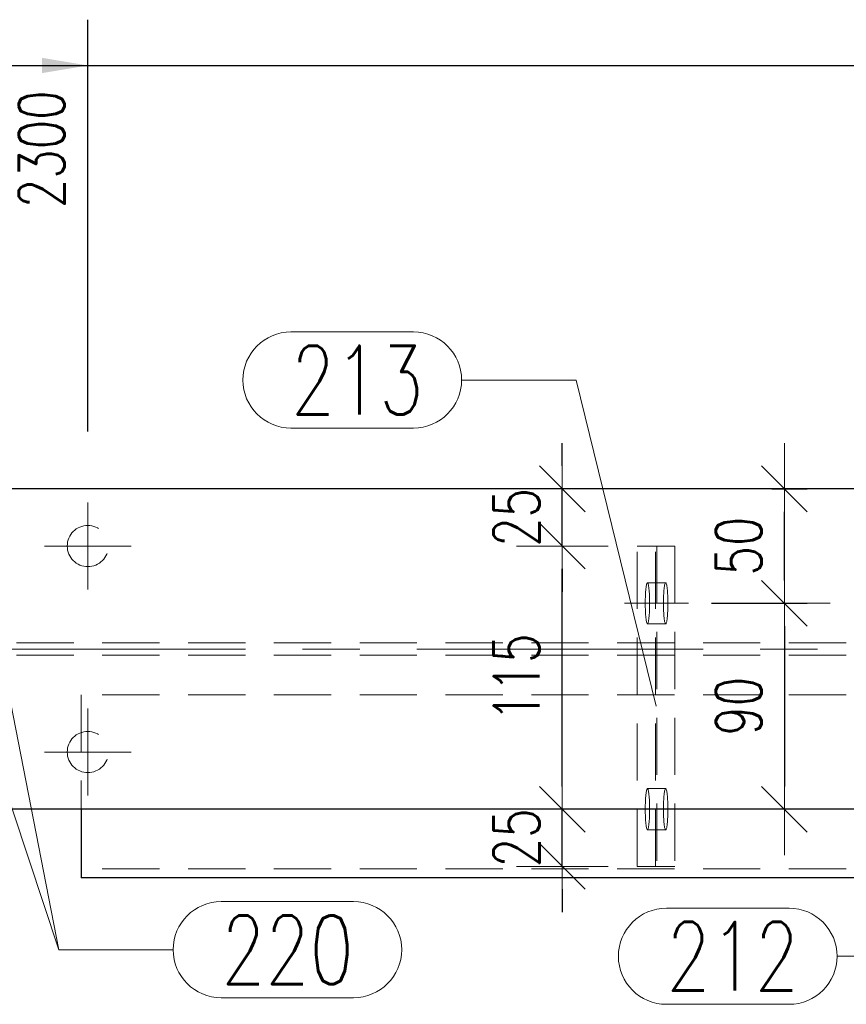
# Model space of a CAD drawing. Header units: millimetres. Extents: x -139 to 714, y 11567 to 12237.
# Tile 26 of 45: x 18 to 54, y 11980 to 12023. Entities that reach past the tile are written whole.
import ezdxf

# ---------------------------------------------------------------- set-up
doc = ezdxf.new("R2010")
doc.units = ezdxf.units.MM
doc.header["$LTSCALE"] = 10
doc.linetypes.add('HIDDEN', pattern=[0.375, 0.25, -0.125])
doc.linetypes.add('MITTE', pattern=[2, 1.25, -0.25, 0.25, -0.25])
doc.layers.get('Defpoints').update_dxf_attribs({"color": 1})
for name, color, linetype, lineweight in [('PS_Bolt', 4, 'Continuous', 13), ('PS_DIM', 4, 'Continuous', 13), ('PS_Hidden', 2, 'HIDDEN', 9), ('PS_Mid', 5, 'MITTE', 15), ('PS_Pos', 1, 'Continuous', 15), ('PS_Shape', 161, 'Continuous', 30), ('PS_SOLID', 7, 'Continuous', 30)]:
    doc.layers.add(name, color=color, linetype=linetype, lineweight=lineweight)
doc.styles.add('simplex', font='simplex.shx', dxfattribs={"width": 0.75})
doc.dimstyles.new('1_10_GŁ_DS1-LS10', dxfattribs={"dimtxt": 2, "dimasz": 2, "dimexe": 2, "dimexo": 5, "dimgap": 1, "dimtad": 1, "dimjust": 4, "dimdec": 0, "dimlfac": 10, "dimtxsty": 'simplex', "dimblk1": 'NONE', "dimsah": 1, "dimcen": 2, "dimclrd": 256, "dimclre": 256, "dimclrt": 3, "dimadec": 1, "dimazin": 0, "dimtfac": 1, "dimtdec": 0, "dimtmove": 2, "dimatfit": 3, "dimfxl": 1, "dimarcsym": 0})
doc.dimstyles.new('1_10_PRZ', dxfattribs={"dimtxt": 2, "dimasz": 1, "dimexe": 2, "dimexo": 5, "dimgap": 1, "dimtad": 1, "dimdec": 0, "dimlfac": 10, "dimtxsty": 'simplex', "dimblk": 'dimznak', "dimcen": 2, "dimse1": 1, "dimse2": 1, "dimclrt": 3, "dimadec": 1, "dimazin": 0, "dimtfac": 1, "dimtdec": 0, "dimtix": 1, "dimtmove": 2, "dimatfit": 3, "dimldrblk": 'dim-grot', "dimfxl": 1, "dimarcsym": 0})
doc.dimstyles.new('1_10_SC', dxfattribs={"dimtxt": 2, "dimasz": 1, "dimexe": 1, "dimexo": 1, "dimgap": 1, "dimtad": 1, "dimdec": 0, "dimlfac": 10, "dimtxsty": 'simplex', "dimblk": 'dimznak', "dimcen": 2, "dimclrd": 256, "dimclre": 256, "dimclrt": 3, "dimadec": 1, "dimazin": 0, "dimtfac": 1, "dimtdec": 0, "dimtix": 1, "dimtmove": 2, "dimatfit": 3, "dimldrblk": 'dim-grot', "dimfxl": 1, "dimarcsym": 0})

# ---------------------------------------------------------------- blocks, each defined once
blk = doc.blocks.new('*D72')
at = {"layer": 'Defpoints', "color": 0, "transparency": 16777216}
for p in [(20.561, 12021.134), (20.561, 12000.134), (-55.079, 11988.634)]:
    blk.add_point(p, dxfattribs=at)
at = {"layer": 'PS_DIM', "lineweight": -2, "transparency": 16777216}
for p, q in [((-55.079, 11993.634), (-55.079, 12023.134)), ((20.561, 12005.134), (20.561, 12023.134)), ((-55.079, 12021.134), (18.561, 12021.134))]:
    blk.add_line(p, q, dxfattribs=at)
at = {"layer": 'PS_DIM', "transparency": 16777216}
blk.add_solid([(18.561, 12021.467), (18.561, 12020.8), (20.561, 12021.134)], dxfattribs=at)
at = {"layer": 'PS_DIM', "color": 3, "transparency": 16777216, "insert": (18.541, 12017.471), "char_height": 2, "attachment_point": 5, "rotation": 90, "style": 'simplex'}
blk.add_mtext('2300', dxfattribs=at)
blk = doc.blocks.new('_None')
blk = doc.blocks.new('*D73')
at = {"layer": 'Defpoints', "color": 0, "transparency": 16777216}
for p in [(63.432, 12021.134), (63.432, 11994.534), (-55.079, 11988.634)]:
    blk.add_point(p, dxfattribs=at)
at = {"layer": 'PS_DIM', "lineweight": -2, "transparency": 16777216}
for p, q in [((-55.079, 11993.634), (-55.079, 12023.134)), ((63.432, 11999.534), (63.432, 12023.134)), ((-55.079, 12021.134), (61.432, 12021.134))]:
    blk.add_line(p, q, dxfattribs=at)
at = {"layer": 'PS_DIM', "transparency": 16777216}
blk.add_solid([(61.432, 12021.467), (61.432, 12020.8), (63.432, 12021.134)], dxfattribs=at)
at = {"layer": 'PS_DIM', "color": 3, "transparency": 16777216, "insert": (61.412, 12017.507), "char_height": 2, "attachment_point": 5, "rotation": 90, "style": 'simplex'}
blk.add_mtext('2729', dxfattribs=at)
blk = doc.blocks.new('*D74')
at = {"layer": 'Defpoints', "color": 0, "transparency": 16777216}
for p in [(111.442, 12021.134), (111.442, 12007.634), (-55.079, 11988.634)]:
    blk.add_point(p, dxfattribs=at)
at = {"layer": 'PS_DIM', "lineweight": -2, "transparency": 16777216}
for p, q in [((-55.079, 11993.634), (-55.079, 12023.134)), ((111.442, 12012.634), (111.442, 12023.134)), ((-55.079, 12021.134), (109.442, 12021.134))]:
    blk.add_line(p, q, dxfattribs=at)
at = {"layer": 'PS_DIM', "transparency": 16777216}
blk.add_solid([(109.442, 12021.467), (109.442, 12020.8), (111.442, 12021.134)], dxfattribs=at)
at = {"layer": 'PS_DIM', "color": 3, "transparency": 16777216, "insert": (109.422, 12017.471), "char_height": 2, "attachment_point": 5, "rotation": 90, "style": 'simplex'}
blk.add_mtext('4292', dxfattribs=at)
blk = doc.blocks.new('*D75')
at = {"layer": 'Defpoints', "color": 0, "transparency": 16777216}
for p in [(131.442, 12021.134), (131.442, 12007.634), (-55.079, 11988.634)]:
    blk.add_point(p, dxfattribs=at)
at = {"layer": 'PS_DIM', "lineweight": -2, "transparency": 16777216}
for p, q in [((-55.079, 11993.634), (-55.079, 12023.134)), ((131.442, 12012.634), (131.442, 12023.134)), ((-55.079, 12021.134), (129.442, 12021.134))]:
    blk.add_line(p, q, dxfattribs=at)
at = {"layer": 'PS_DIM', "transparency": 16777216}
blk.add_solid([(129.442, 12021.467), (129.442, 12020.8), (131.442, 12021.134)], dxfattribs=at)
at = {"layer": 'PS_DIM', "color": 3, "transparency": 16777216, "insert": (129.422, 12017.471), "char_height": 2, "attachment_point": 5, "rotation": 90, "style": 'simplex'}
blk.add_mtext('4492', dxfattribs=at)
blk = doc.blocks.new('*D76')
at = {"layer": 'Defpoints', "color": 0, "transparency": 16777216}
for p in [(309.617, 12021.134), (309.617, 11994.534), (-55.079, 11988.634)]:
    blk.add_point(p, dxfattribs=at)
at = {"layer": 'PS_DIM', "lineweight": -2, "transparency": 16777216}
for p, q in [((-55.079, 11993.634), (-55.079, 12023.134)), ((309.617, 11999.534), (309.617, 12023.134)), ((-55.079, 12021.134), (307.617, 12021.134))]:
    blk.add_line(p, q, dxfattribs=at)
at = {"layer": 'PS_DIM', "transparency": 16777216}
blk.add_solid([(307.617, 12021.467), (307.617, 12020.8), (309.617, 12021.134)], dxfattribs=at)
at = {"layer": 'PS_DIM', "color": 3, "transparency": 16777216, "insert": (307.597, 12017.471), "char_height": 2, "attachment_point": 5, "rotation": 90, "style": 'simplex'}
blk.add_mtext('8605', dxfattribs=at)
blk = doc.blocks.new('*D77')
at = {"layer": 'Defpoints', "color": 0, "transparency": 16777216}
for p in [(338.35, 12021.134), (338.35, 12007.634), (-55.079, 11988.634)]:
    blk.add_point(p, dxfattribs=at)
at = {"layer": 'PS_DIM', "lineweight": -2, "transparency": 16777216}
for p, q in [((-55.079, 11993.634), (-55.079, 12023.134)), ((338.35, 12012.634), (338.35, 12023.134)), ((-55.079, 12021.134), (336.35, 12021.134))]:
    blk.add_line(p, q, dxfattribs=at)
at = {"layer": 'PS_DIM', "transparency": 16777216}
blk.add_solid([(336.35, 12021.467), (336.35, 12020.8), (338.35, 12021.134)], dxfattribs=at)
at = {"layer": 'PS_DIM', "color": 3, "transparency": 16777216, "insert": (336.33, 12017.471), "char_height": 2, "attachment_point": 5, "rotation": 90, "style": 'simplex'}
blk.add_mtext('8892', dxfattribs=at)
blk = doc.blocks.new('*D78')
at = {"layer": 'Defpoints', "color": 0, "transparency": 16777216}
for p in [(354.024, 12021.134), (354.024, 12000.134), (-55.079, 11988.634)]:
    blk.add_point(p, dxfattribs=at)
at = {"layer": 'PS_DIM', "lineweight": -2, "transparency": 16777216}
for p, q in [((-55.079, 11993.634), (-55.079, 12023.134)), ((354.024, 12005.134), (354.024, 12023.134)), ((-55.079, 12021.134), (352.024, 12021.134))]:
    blk.add_line(p, q, dxfattribs=at)
at = {"layer": 'PS_DIM', "transparency": 16777216}
blk.add_solid([(352.024, 12021.467), (352.024, 12020.8), (354.024, 12021.134)], dxfattribs=at)
at = {"layer": 'PS_DIM', "color": 3, "transparency": 16777216, "insert": (352.004, 12017.507), "char_height": 2, "attachment_point": 5, "rotation": 90, "style": 'simplex'}
blk.add_mtext('9049', dxfattribs=at)
blk = doc.blocks.new('*D79')
at = {"layer": 'Defpoints', "color": 0, "transparency": 16777216}
for p in [(363.024, 12021.134), (363.024, 12000.134), (-55.079, 11988.634)]:
    blk.add_point(p, dxfattribs=at)
at = {"layer": 'PS_DIM', "lineweight": -2, "transparency": 16777216}
for p, q in [((-55.079, 11993.634), (-55.079, 12023.134)), ((363.024, 12005.134), (363.024, 12023.134)), ((-55.079, 12021.134), (361.024, 12021.134))]:
    blk.add_line(p, q, dxfattribs=at)
at = {"layer": 'PS_DIM', "transparency": 16777216}
blk.add_solid([(361.024, 12021.467), (361.024, 12020.8), (363.024, 12021.134)], dxfattribs=at)
at = {"layer": 'PS_DIM', "color": 3, "transparency": 16777216, "insert": (361.004, 12017.649), "char_height": 2, "attachment_point": 5, "rotation": 90, "style": 'simplex'}
blk.add_mtext('9139', dxfattribs=at)
blk = doc.blocks.new('*D80')
at = {"layer": 'Defpoints', "color": 0, "transparency": 16777216}
for p in [(368.679, 12021.134), (368.679, 12007.634), (-55.079, 11988.634)]:
    blk.add_point(p, dxfattribs=at)
at = {"layer": 'PS_DIM', "lineweight": -2, "transparency": 16777216}
for p, q in [((-55.079, 11993.634), (-55.079, 12023.134)), ((368.679, 12012.634), (368.679, 12023.134)), ((-55.079, 12021.134), (366.679, 12021.134))]:
    blk.add_line(p, q, dxfattribs=at)
at = {"layer": 'PS_DIM', "transparency": 16777216}
blk.add_solid([(366.679, 12021.467), (366.679, 12020.8), (368.679, 12021.134)], dxfattribs=at)
at = {"layer": 'PS_DIM', "color": 3, "transparency": 16777216, "insert": (366.659, 12017.649), "char_height": 2, "attachment_point": 5, "rotation": 90, "style": 'simplex'}
blk.add_mtext('9196', dxfattribs=at)
blk = doc.blocks.new('*D81')
at = {"layer": 'Defpoints', "color": 0, "transparency": 16777216}
for p in [(466.626, 12021.134), (466.626, 12002.634), (-55.079, 11988.634)]:
    blk.add_point(p, dxfattribs=at)
at = {"layer": 'PS_DIM', "lineweight": -2, "transparency": 16777216}
for p, q in [((-55.079, 11993.634), (-55.079, 12023.134)), ((466.626, 12007.634), (466.626, 12023.134)), ((-55.079, 12021.134), (464.626, 12021.134))]:
    blk.add_line(p, q, dxfattribs=at)
at = {"layer": 'PS_DIM', "transparency": 16777216}
blk.add_solid([(464.626, 12021.467), (464.626, 12020.8), (466.626, 12021.134)], dxfattribs=at)
at = {"layer": 'PS_DIM', "color": 3, "transparency": 16777216, "insert": (464.606, 12017.042), "char_height": 2, "attachment_point": 5, "rotation": 90, "style": 'simplex'}
blk.add_mtext('12015', dxfattribs=at)
blk = doc.blocks.new('dimznak')
at = {"color": 0}
for points in [[(0, 2), (0, -2)], [(-2, 0), (2, 0)]]:
    blk.add_lwpolyline(points, dxfattribs=at)
at = {"color": 2}
blk.add_lwpolyline([(1, 1), (-1, -1)], dxfattribs=at)
blk = doc.blocks.new('*D229')
at = {"layer": 'Defpoints', "color": 0, "transparency": 16777216}
for p in [(41.288, 11988.634), (43.2, 11988.634), (44.566, 11986.134)]:
    blk.add_point(p, dxfattribs=at)
at = {"layer": 'PS_DIM', "color": 0, "lineweight": -2, "transparency": 16777216}
for p, q in [((41.288, 11989.634), (41.288, 11990.634)), ((41.288, 11986.134), (41.288, 11988.634)), ((41.288, 11985.134), (41.288, 11984.134))]:
    blk.add_line(p, q, dxfattribs=at)
for p, rotation in [((41.288, 11988.634), 270), ((41.288, 11986.134), 90)]:
    blk.add_blockref('dimznak', p, dxfattribs=dict(at, rotation=rotation))
at = {"layer": 'PS_DIM', "color": 3, "transparency": 16777216, "insert": (39.288, 11987.384), "char_height": 2, "attachment_point": 5, "rotation": 90, "style": 'simplex'}
blk.add_mtext('25', dxfattribs=at)
blk = doc.blocks.new('dim-grot')
blk.add_hatch(color=256).paths.add_polyline_path([(0, 0), (-2, 0.5), (-2, -0.5)])
blk.add_lwpolyline([(0, 0), (-2, 0.5), (-2, -0.5), (0, 0)])
blk = doc.blocks.new('*D230')
at = {"layer": 'Defpoints', "color": 0, "transparency": 16777216}
for p in [(41.288, 12000.134), (44.964, 12000.134), (43.2, 11988.634)]:
    blk.add_point(p, dxfattribs=at)
at = {"layer": 'PS_DIM', "color": 0, "lineweight": -2, "transparency": 16777216}
blk.add_line((41.288, 11989.634), (41.288, 11999.134), dxfattribs=at)
for p, rotation in [((41.288, 12000.134), 90), ((41.288, 11988.634), 270)]:
    blk.add_blockref('dimznak', p, dxfattribs=dict(at, rotation=rotation))
at = {"layer": 'PS_DIM', "color": 3, "transparency": 16777216, "insert": (39.288, 11994.384), "char_height": 2, "attachment_point": 5, "rotation": 90, "style": 'simplex'}
blk.add_mtext('115', dxfattribs=at)
blk = doc.blocks.new('*D231')
at = {"layer": 'Defpoints', "color": 0, "transparency": 16777216}
for p in [(41.288, 12002.634), (44.964, 12002.634), (44.964, 12000.134)]:
    blk.add_point(p, dxfattribs=at)
at = {"layer": 'PS_DIM', "color": 0, "lineweight": -2, "transparency": 16777216}
for p, q in [((41.288, 12003.634), (41.288, 12004.634)), ((41.288, 12000.134), (41.288, 12002.634)), ((41.288, 11999.134), (41.288, 11998.134))]:
    blk.add_line(p, q, dxfattribs=at)
for p, rotation in [((41.288, 12002.634), 270), ((41.288, 12000.134), 90)]:
    blk.add_blockref('dimznak', p, dxfattribs=dict(at, rotation=rotation))
at = {"layer": 'PS_DIM', "color": 3, "transparency": 16777216, "insert": (39.288, 12001.384), "char_height": 2, "attachment_point": 5, "rotation": 90, "style": 'simplex'}
blk.add_mtext('25', dxfattribs=at)
blk = doc.blocks.new('*D244')
at = {"layer": 'Defpoints', "color": 0, "transparency": 16777216}
for p in [(49.445, 12002.634), (50.995, 12002.634), (46.806, 11997.634)]:
    blk.add_point(p, dxfattribs=at)
at = {"layer": 'PS_DIM', "lineweight": -2, "transparency": 16777216}
for p, q in [((50.445, 12002.634), (51.995, 12002.634)), ((50.995, 11998.634), (50.995, 12001.634)), ((47.806, 11997.634), (51.995, 11997.634))]:
    blk.add_line(p, q, dxfattribs=at)
for p, rotation in [((50.995, 12002.634), 90), ((50.995, 11997.634), 270)]:
    blk.add_blockref('dimznak', p, dxfattribs=dict(at, rotation=rotation))
at = {"layer": 'PS_DIM', "color": 3, "transparency": 16777216, "insert": (48.995, 12000.134), "char_height": 2, "attachment_point": 5, "rotation": 90, "style": 'simplex'}
blk.add_mtext('50', dxfattribs=at)
blk = doc.blocks.new('*D245')
at = {"layer": 'Defpoints', "color": 0, "transparency": 16777216}
for p in [(50.995, 11997.634), (50.995, 11988.634), (50.995, 11988.634)]:
    blk.add_point(p, dxfattribs=at)
at = {"layer": 'PS_DIM', "color": 0, "lineweight": -2, "transparency": 16777216}
blk.add_line((50.995, 11996.634), (50.995, 11989.634), dxfattribs=at)
for p, rotation in [((50.995, 11997.634), 90), ((50.995, 11988.634), 270)]:
    blk.add_blockref('dimznak', p, dxfattribs=dict(at, rotation=rotation))
at = {"layer": 'PS_DIM', "color": 3, "transparency": 16777216, "insert": (48.995, 11993.134), "char_height": 2, "attachment_point": 5, "rotation": 90, "style": 'simplex'}
blk.add_mtext('90', dxfattribs=at)
blk = doc.blocks.new('*X295')
at = {"color": 4, "linetype": 'Continuous'}
blk.add_line((20.561, 12000.134), (20.561, 12000.134), dxfattribs=at)
blk.add_line((20.561, 12000.134), (20.561, 12000.134), dxfattribs=at)
blk.add_line((20.561, 12000.134), (20.561, 12000.134), dxfattribs=at)
blk.add_line((20.561, 12000.134), (20.561, 12000.134), dxfattribs=at)
blk.add_line((20.561, 12000.134), (20.561, 12000.134), dxfattribs=at)
blk = doc.blocks.new('*X296')
at = {"color": 4, "linetype": 'Continuous'}
blk.add_line((20.561, 11991.134), (20.561, 11991.134), dxfattribs=at)
blk.add_line((20.561, 11991.134), (20.561, 11991.134), dxfattribs=at)
blk.add_line((20.561, 11991.134), (20.561, 11991.134), dxfattribs=at)
blk.add_line((20.561, 11991.134), (20.561, 11991.134), dxfattribs=at)
blk.add_line((20.561, 11991.134), (20.561, 11991.134), dxfattribs=at)
blk = doc.blocks.new('*X307')
at = {"layer": 'PS_Hidden', "color": 2, "linetype": 'HIDDEN'}
for p, q in [((44.566, 11986.134), (44.566, 12000.134)), ((44.566, 12000.134), (45.415, 12000.134)), ((45.362, 11986.134), (45.362, 12000.134)), ((45.415, 12000.134), (45.415, 11986.134)), ((46.211, 12000.134), (45.415, 12000.134)), ((46.211, 12000.134), (46.211, 11986.134)), ((44.957, 11998.382), (44.965, 11998.427)), ((44.965, 11998.427), (44.974, 11998.465)), ((44.974, 11998.465), (44.983, 11998.495)), ((44.983, 11998.495), (44.992, 11998.516)), ((44.992, 11998.516), (45.001, 11998.529)), ((45.001, 11998.529), (45.01, 11998.534)), ((45.01, 11998.534), (45.02, 11998.529)), ((45.01, 11998.534), (45.01, 11998.534)), ((45.01, 11998.534), (45.806, 11998.534)), ((45.02, 11998.529), (45.029, 11998.516)), ((45.029, 11998.516), (45.038, 11998.495)), ((45.038, 11998.495), (45.047, 11998.465)), ((45.047, 11998.465), (45.055, 11998.427)), ((45.055, 11998.427), (45.063, 11998.382)), ((45.761, 11998.427), (45.753, 11998.382)), ((45.769, 11998.465), (45.761, 11998.427)), ((45.778, 11998.495), (45.769, 11998.465)), ((45.787, 11998.516), (45.778, 11998.495)), ((45.796, 11998.529), (45.787, 11998.516)), ((45.806, 11998.534), (45.796, 11998.529)), ((45.815, 11998.529), (45.806, 11998.534)), ((45.824, 11998.516), (45.815, 11998.529)), ((45.833, 11998.495), (45.824, 11998.516)), ((45.842, 11998.465), (45.833, 11998.495)), ((45.851, 11998.427), (45.842, 11998.465)), ((45.859, 11998.382), (45.851, 11998.427)), ((44.922, 11997.978), (44.926, 11998.058)), ((44.926, 11998.058), (44.931, 11998.134)), ((44.931, 11998.134), (44.936, 11998.205)), ((44.936, 11998.205), (44.943, 11998.27)), ((44.943, 11998.27), (44.95, 11998.329)), ((44.95, 11998.329), (44.957, 11998.382)), ((45.063, 11998.382), (45.071, 11998.329)), ((45.071, 11998.329), (45.078, 11998.27)), ((45.078, 11998.27), (45.084, 11998.205)), ((45.084, 11998.205), (45.09, 11998.134)), ((45.09, 11998.134), (45.094, 11998.058)), ((45.094, 11998.058), (45.098, 11997.978)), ((45.721, 11998.058), (45.717, 11997.978)), ((45.726, 11998.134), (45.721, 11998.058)), ((45.732, 11998.205), (45.726, 11998.134)), ((45.738, 11998.27), (45.732, 11998.205)), ((45.745, 11998.329), (45.738, 11998.27)), ((45.753, 11998.382), (45.745, 11998.329)), ((45.866, 11998.329), (45.859, 11998.382)), ((45.873, 11998.27), (45.866, 11998.329)), ((45.88, 11998.205), (45.873, 11998.27)), ((45.885, 11998.134), (45.88, 11998.205)), ((45.89, 11998.058), (45.885, 11998.134)), ((45.894, 11997.978), (45.89, 11998.058)), ((44.915, 11997.722), (44.917, 11997.809)), ((44.915, 11997.634), (44.915, 11997.722)), ((44.915, 11997.545), (44.915, 11997.634)), ((44.917, 11997.809), (44.919, 11997.895)), ((44.919, 11997.895), (44.922, 11997.978)), ((45.098, 11997.978), (45.102, 11997.895)), ((45.102, 11997.895), (45.104, 11997.809)), ((45.104, 11997.809), (45.105, 11997.722)), ((45.105, 11997.722), (45.106, 11997.634)), ((45.106, 11997.634), (45.105, 11997.545)), ((45.711, 11997.722), (45.71, 11997.634)), ((45.71, 11997.634), (45.711, 11997.545)), ((45.712, 11997.809), (45.711, 11997.722)), ((45.714, 11997.895), (45.712, 11997.809)), ((45.717, 11997.978), (45.714, 11997.895)), ((45.897, 11997.895), (45.894, 11997.978)), ((45.899, 11997.809), (45.897, 11997.895)), ((45.901, 11997.722), (45.899, 11997.809)), ((45.901, 11997.634), (45.901, 11997.722)), ((45.901, 11997.545), (45.901, 11997.634)), ((44.917, 11997.458), (44.915, 11997.545)), ((44.919, 11997.372), (44.917, 11997.458)), ((44.922, 11997.289), (44.919, 11997.372)), ((44.926, 11997.209), (44.922, 11997.289)), ((44.931, 11997.134), (44.926, 11997.209)), ((44.936, 11997.063), (44.931, 11997.134)), ((45.09, 11997.134), (45.084, 11997.063)), ((45.094, 11997.209), (45.09, 11997.134)), ((45.098, 11997.289), (45.094, 11997.209)), ((45.102, 11997.372), (45.098, 11997.289)), ((45.104, 11997.458), (45.102, 11997.372)), ((45.105, 11997.545), (45.104, 11997.458)), ((45.711, 11997.545), (45.712, 11997.458)), ((45.712, 11997.458), (45.714, 11997.372)), ((45.714, 11997.372), (45.717, 11997.289)), ((45.717, 11997.289), (45.721, 11997.209)), ((45.721, 11997.209), (45.726, 11997.134)), ((45.726, 11997.134), (45.732, 11997.063)), ((45.88, 11997.063), (45.885, 11997.134)), ((45.885, 11997.134), (45.89, 11997.209)), ((45.89, 11997.209), (45.894, 11997.289)), ((45.894, 11997.289), (45.897, 11997.372)), ((45.897, 11997.372), (45.899, 11997.458)), ((45.899, 11997.458), (45.901, 11997.545)), ((44.943, 11996.997), (44.936, 11997.063)), ((44.95, 11996.938), (44.943, 11996.997)), ((44.957, 11996.885), (44.95, 11996.938)), ((44.965, 11996.84), (44.957, 11996.885)), ((44.974, 11996.802), (44.965, 11996.84)), ((44.983, 11996.772), (44.974, 11996.802)), ((44.992, 11996.751), (44.983, 11996.772)), ((45.001, 11996.738), (44.992, 11996.751)), ((45.01, 11996.734), (45.001, 11996.738)), ((45.02, 11996.738), (45.01, 11996.734)), ((45.01, 11996.734), (45.806, 11996.734)), ((45.029, 11996.751), (45.02, 11996.738)), ((45.038, 11996.772), (45.029, 11996.751)), ((45.047, 11996.802), (45.038, 11996.772)), ((45.055, 11996.84), (45.047, 11996.802)), ((45.063, 11996.885), (45.055, 11996.84)), ((45.071, 11996.938), (45.063, 11996.885)), ((45.078, 11996.997), (45.071, 11996.938)), ((45.084, 11997.063), (45.078, 11996.997)), ((45.732, 11997.063), (45.738, 11996.997)), ((45.738, 11996.997), (45.745, 11996.938)), ((45.745, 11996.938), (45.753, 11996.885)), ((45.753, 11996.885), (45.761, 11996.84)), ((45.761, 11996.84), (45.769, 11996.802)), ((45.769, 11996.802), (45.778, 11996.772)), ((45.778, 11996.772), (45.787, 11996.751)), ((45.787, 11996.751), (45.796, 11996.738)), ((45.796, 11996.738), (45.806, 11996.734)), ((45.806, 11996.734), (45.815, 11996.738)), ((45.806, 11996.734), (45.806, 11996.734)), ((45.815, 11996.738), (45.824, 11996.751)), ((45.824, 11996.751), (45.833, 11996.772)), ((45.833, 11996.772), (45.842, 11996.802)), ((45.842, 11996.802), (45.851, 11996.84)), ((45.851, 11996.84), (45.859, 11996.885)), ((45.859, 11996.885), (45.866, 11996.938)), ((45.866, 11996.938), (45.873, 11996.997)), ((45.873, 11996.997), (45.88, 11997.063)), ((87.442, 11995.909), (-19.25, 11995.909)), ((87.442, 11995.359), (-19.25, 11995.359)), ((20.268, 11993.634), (20.268, 11988.634)), ((87.442, 11993.634), (20.268, 11993.634)), ((44.95, 11989.329), (44.957, 11989.382)), ((44.957, 11989.382), (44.965, 11989.427)), ((44.965, 11989.427), (44.974, 11989.465)), ((44.974, 11989.465), (44.983, 11989.495)), ((44.983, 11989.495), (44.992, 11989.516)), ((44.992, 11989.516), (45.001, 11989.529)), ((45.001, 11989.529), (45.01, 11989.534)), ((45.01, 11989.534), (45.02, 11989.529)), ((45.01, 11989.534), (45.01, 11989.534)), ((45.01, 11989.534), (45.806, 11989.534)), ((45.02, 11989.529), (45.029, 11989.516)), ((45.029, 11989.516), (45.038, 11989.495)), ((45.038, 11989.495), (45.047, 11989.465)), ((45.047, 11989.465), (45.055, 11989.427)), ((45.055, 11989.427), (45.063, 11989.382)), ((45.063, 11989.382), (45.071, 11989.329)), ((45.753, 11989.382), (45.745, 11989.329)), ((45.761, 11989.427), (45.753, 11989.382)), ((45.769, 11989.465), (45.761, 11989.427)), ((45.778, 11989.495), (45.769, 11989.465)), ((45.787, 11989.516), (45.778, 11989.495)), ((45.796, 11989.529), (45.787, 11989.516)), ((45.806, 11989.534), (45.796, 11989.529)), ((45.815, 11989.529), (45.806, 11989.534)), ((45.824, 11989.516), (45.815, 11989.529)), ((45.833, 11989.495), (45.824, 11989.516)), ((45.842, 11989.465), (45.833, 11989.495)), ((45.851, 11989.427), (45.842, 11989.465)), ((45.859, 11989.382), (45.851, 11989.427)), ((45.866, 11989.329), (45.859, 11989.382)), ((44.919, 11988.895), (44.922, 11988.978)), ((44.922, 11988.978), (44.926, 11989.058)), ((44.926, 11989.058), (44.931, 11989.134)), ((44.931, 11989.134), (44.936, 11989.205)), ((44.936, 11989.205), (44.943, 11989.27)), ((44.943, 11989.27), (44.95, 11989.329)), ((45.071, 11989.329), (45.078, 11989.27)), ((45.078, 11989.27), (45.084, 11989.205)), ((45.084, 11989.205), (45.09, 11989.134)), ((45.09, 11989.134), (45.094, 11989.058)), ((45.094, 11989.058), (45.098, 11988.978)), ((45.098, 11988.978), (45.102, 11988.895)), ((45.717, 11988.978), (45.714, 11988.895)), ((45.721, 11989.058), (45.717, 11988.978)), ((45.726, 11989.134), (45.721, 11989.058)), ((45.732, 11989.205), (45.726, 11989.134)), ((45.738, 11989.27), (45.732, 11989.205)), ((45.745, 11989.329), (45.738, 11989.27)), ((45.873, 11989.27), (45.866, 11989.329)), ((45.88, 11989.205), (45.873, 11989.27)), ((45.885, 11989.134), (45.88, 11989.205)), ((45.89, 11989.058), (45.885, 11989.134)), ((45.894, 11988.978), (45.89, 11989.058)), ((45.897, 11988.895), (45.894, 11988.978)), ((44.915, 11988.722), (44.917, 11988.809)), ((44.915, 11988.634), (44.915, 11988.722)), ((44.915, 11988.545), (44.915, 11988.634)), ((44.917, 11988.458), (44.915, 11988.545)), ((44.917, 11988.809), (44.919, 11988.895)), ((45.102, 11988.895), (45.104, 11988.809)), ((45.104, 11988.809), (45.105, 11988.722)), ((45.105, 11988.545), (45.104, 11988.458)), ((45.105, 11988.722), (45.106, 11988.634)), ((45.106, 11988.634), (45.105, 11988.545)), ((45.711, 11988.722), (45.71, 11988.634)), ((45.71, 11988.634), (45.711, 11988.545)), ((45.712, 11988.809), (45.711, 11988.722)), ((45.711, 11988.545), (45.712, 11988.458)), ((45.714, 11988.895), (45.712, 11988.809)), ((45.899, 11988.809), (45.897, 11988.895)), ((45.901, 11988.722), (45.899, 11988.809)), ((45.899, 11988.458), (45.901, 11988.545)), ((45.901, 11988.634), (45.901, 11988.722)), ((45.901, 11988.545), (45.901, 11988.634)), ((44.919, 11988.372), (44.917, 11988.458)), ((44.922, 11988.289), (44.919, 11988.372)), ((44.926, 11988.209), (44.922, 11988.289)), ((44.931, 11988.134), (44.926, 11988.209)), ((44.936, 11988.063), (44.931, 11988.134)), ((45.09, 11988.134), (45.084, 11988.063)), ((45.094, 11988.209), (45.09, 11988.134)), ((45.098, 11988.289), (45.094, 11988.209)), ((45.102, 11988.372), (45.098, 11988.289)), ((45.104, 11988.458), (45.102, 11988.372)), ((45.712, 11988.458), (45.714, 11988.372)), ((45.714, 11988.372), (45.717, 11988.289)), ((45.717, 11988.289), (45.721, 11988.209)), ((45.721, 11988.209), (45.726, 11988.134)), ((45.726, 11988.134), (45.732, 11988.063)), ((45.88, 11988.063), (45.885, 11988.134)), ((45.885, 11988.134), (45.89, 11988.209)), ((45.89, 11988.209), (45.894, 11988.289)), ((45.894, 11988.289), (45.897, 11988.372)), ((45.897, 11988.372), (45.899, 11988.458)), ((44.943, 11987.997), (44.936, 11988.063)), ((44.95, 11987.938), (44.943, 11987.997)), ((44.957, 11987.885), (44.95, 11987.938)), ((44.965, 11987.84), (44.957, 11987.885)), ((44.974, 11987.802), (44.965, 11987.84)), ((44.983, 11987.772), (44.974, 11987.802)), ((44.992, 11987.751), (44.983, 11987.772)), ((45.001, 11987.738), (44.992, 11987.751)), ((45.01, 11987.734), (45.001, 11987.738)), ((45.02, 11987.738), (45.01, 11987.734)), ((45.01, 11987.734), (45.806, 11987.734)), ((45.029, 11987.751), (45.02, 11987.738)), ((45.038, 11987.772), (45.029, 11987.751)), ((45.047, 11987.802), (45.038, 11987.772)), ((45.055, 11987.84), (45.047, 11987.802)), ((45.063, 11987.885), (45.055, 11987.84)), ((45.071, 11987.938), (45.063, 11987.885)), ((45.078, 11987.997), (45.071, 11987.938)), ((45.084, 11988.063), (45.078, 11987.997)), ((45.732, 11988.063), (45.738, 11987.997)), ((45.738, 11987.997), (45.745, 11987.938)), ((45.745, 11987.938), (45.753, 11987.885)), ((45.753, 11987.885), (45.761, 11987.84)), ((45.761, 11987.84), (45.769, 11987.802)), ((45.769, 11987.802), (45.778, 11987.772)), ((45.778, 11987.772), (45.787, 11987.751)), ((45.787, 11987.751), (45.796, 11987.738)), ((45.796, 11987.738), (45.806, 11987.734)), ((45.806, 11987.734), (45.815, 11987.738)), ((45.806, 11987.734), (45.806, 11987.734)), ((45.815, 11987.738), (45.824, 11987.751)), ((45.824, 11987.751), (45.833, 11987.772)), ((45.833, 11987.772), (45.842, 11987.802)), ((45.842, 11987.802), (45.851, 11987.84)), ((45.851, 11987.84), (45.859, 11987.885)), ((45.859, 11987.885), (45.866, 11987.938)), ((45.866, 11987.938), (45.873, 11987.997)), ((45.873, 11987.997), (45.88, 11988.063)), ((87.442, 11986.034), (20.268, 11986.034)), ((45.415, 11986.134), (44.566, 11986.134)), ((46.211, 11986.134), (45.415, 11986.134))]:
    blk.add_line(p, q, dxfattribs=at)
at = {"layer": 'PS_Hidden', "color": 2, "extrusion": (0, 0, -1)}
for centre in [(-20.561, 12000.134), (-20.561, 11991.134)]:
    blk.add_circle(centre, 0.9, dxfattribs=at)
at = {"layer": 'PS_Mid', "color": 5, "linetype": 'MITTE'}
for p, q in [((20.561, 12002.034), (20.561, 11998.234)), ((22.461, 12000.134), (18.661, 12000.134)), ((46.806, 11997.634), (44.01, 11997.634)), ((87.442, 11995.634), (-19.25, 11995.634)), ((20.561, 11993.034), (20.561, 11989.234)), ((22.461, 11991.134), (18.661, 11991.134)), ((46.806, 11988.634), (44.01, 11988.634))]:
    blk.add_line(p, q, dxfattribs=at)
at = {"layer": 'PS_SOLID', "color": 7, "linetype": 'Continuous'}
for p, q in [((87.442, 12002.634), (1.25, 12002.634)), ((87.442, 11988.634), (1.25, 11988.634)), ((20.268, 11988.634), (20.268, 11985.634)), ((87.442, 11985.634), (20.268, 11985.634))]:
    blk.add_line(p, q, dxfattribs=at)
blk = doc.blocks.new('*X319')
at = {"color": 1}
for p, q in [((16.061, 11999.034), (19.288, 11982.497)), ((26.388, 11984.597), (32.173, 11984.597)), ((19.288, 11982.497), (24.288, 11982.497)), ((26.388, 11980.397), (32.173, 11980.397))]:
    blk.add_line(p, q, dxfattribs=at)
for centre, start, end in [((26.388, 11982.497), 90, 270), ((32.173, 11982.497), 270, 90)]:
    blk.add_arc(centre, 2.1, start, end, dxfattribs=at)
at = {"color": 2, "style": 'simplex', "width": 0.75}
blk.add_text('220', height=3, dxfattribs=at).set_placement((26.388, 11980.997))
blk = doc.blocks.new('*X320')
at = {"color": 1}
for p, q in [((16.061, 11992.234), (19.288, 11982.497)), ((26.388, 11984.597), (32.173, 11984.597)), ((19.288, 11982.497), (24.288, 11982.497)), ((26.388, 11980.397), (32.173, 11980.397))]:
    blk.add_line(p, q, dxfattribs=at)
for centre, start, end in [((26.388, 11982.497), 90, 270), ((32.173, 11982.497), 270, 90)]:
    blk.add_arc(centre, 2.1, start, end, dxfattribs=at)
at = {"color": 2, "style": 'simplex', "width": 0.75}
blk.add_text('220', height=3, dxfattribs=at).set_placement((26.388, 11980.997))
blk = doc.blocks.new('*X340')
at = {"color": 1}
for p, q in [((56.551, 11993.134), (58.298, 11982.21)), ((45.841, 11984.31), (51.198, 11984.31)), ((53.298, 11982.21), (58.298, 11982.21)), ((45.841, 11980.11), (51.198, 11980.11))]:
    blk.add_line(p, q, dxfattribs=at)
for centre, start, end in [((45.841, 11982.21), 90, 270), ((51.198, 11982.21), 270, 90)]:
    blk.add_arc(centre, 2.1, start, end, dxfattribs=at)
at = {"color": 2, "style": 'simplex', "width": 0.75}
blk.add_text('212', height=3, dxfattribs=at).set_placement((45.841, 11980.71))
blk = doc.blocks.new('*X341')
at = {"color": 1}
for p, q in [((29.434, 12009.489), (34.791, 12009.489)), ((36.891, 12007.389), (41.891, 12007.389)), ((45.388, 11993.134), (41.891, 12007.389)), ((29.434, 12005.289), (34.791, 12005.289))]:
    blk.add_line(p, q, dxfattribs=at)
for centre, start, end in [((29.434, 12007.389), 90, 270), ((34.791, 12007.389), 270, 90)]:
    blk.add_arc(centre, 2.1, start, end, dxfattribs=at)
at = {"color": 2, "style": 'simplex', "width": 0.75}
blk.add_text('213', height=3, dxfattribs=at).set_placement((29.434, 12005.889))

msp = doc.modelspace()

# ---------------------------------------------------------------- block references
at = {"layer": 'PS_Bolt', "color": 4}
for name in ['*X295', '*X296']:
    msp.add_blockref(name, (0, 0), dxfattribs=at)
at = {"layer": 'PS_Pos'}
for name in ['*X341', '*X319', '*X340', '*X320']:
    msp.add_blockref(name, (0, 0), dxfattribs=at)
at = {"layer": 'PS_Shape', "color": 6}
msp.add_blockref('*X307', (0, 0), dxfattribs=at)

# ---------------------------------------------------------------- dimensions: what is measured, and where the dimension line sits
at = {"layer": 'PS_DIM'}
for base, p2, text, picture, middle in [((20.561, 12021.134), (20.561, 12000.134), '2300', '*D72', (18.541, 12017.471)), ((63.432, 12021.134), (63.432, 11994.534), '2729', '*D73', (61.412, 12017.507)), ((111.442, 12021.134), (111.442, 12007.634), '4292', '*D74', (109.422, 12017.471)), ((131.442, 12021.134), (131.442, 12007.634), '4492', '*D75', (129.422, 12017.471)), ((309.617, 12021.134), (309.617, 11994.534), '8605', '*D76', (307.597, 12017.471)), ((338.35, 12021.134), (338.35, 12007.634), '8892', '*D77', (336.33, 12017.471)), ((354.024, 12021.134), (354.024, 12000.134), '9049', '*D78', (352.004, 12017.507)), ((363.024, 12021.134), (363.024, 12000.134), '9139', '*D79', (361.004, 12017.649)), ((368.679, 12021.134), (368.679, 12007.634), '9196', '*D80', (366.659, 12017.649)), ((466.626, 12021.134), (466.626, 12002.634), '12015', '*D81', (464.606, 12017.042))]:
    dim = msp.add_linear_dim(base=base, p1=(-55.079, 11988.634), p2=p2, text=text, dimstyle='1_10_GŁ_DS1-LS10', dxfattribs=at)
    dim.commit()
    dim.dimension.update_dxf_attribs({"geometry": picture, "text_midpoint": middle, "dimtype": 128, "text_rotation": 90})
for base, p1, p2, picture, middle in [((41.288, 12002.634), (44.964, 12000.134), (44.964, 12002.634), '*D231', (39.288, 12001.384)), ((41.288, 12000.134), (43.2, 11988.634), (44.964, 12000.134), '*D230', (39.288, 11994.384)), ((50.995, 11988.634), (50.995, 11997.634), (50.995, 11988.634), '*D245', (48.995, 11993.134)), ((41.288, 11988.634), (44.566, 11986.134), (43.2, 11988.634), '*D229', (39.288, 11987.384))]:
    dim = msp.add_linear_dim(base=base, p1=p1, p2=p2, angle=90, dimstyle='1_10_PRZ', override={"dimfxl": 20, "dimfxlon": 1}, dxfattribs=at)
    dim.commit()
    dim.dimension.update_dxf_attribs({"geometry": picture, "text_midpoint": middle})
dim = msp.add_linear_dim(base=(50.995, 12002.634), p1=(46.806, 11997.634), p2=(49.445, 12002.634), angle=90, dimstyle='1_10_SC', dxfattribs=at)
dim.commit()
dim.dimension.update_dxf_attribs({"geometry": '*D244', "text_midpoint": (48.995, 12000.134)})

doc.saveas('drawing.dxf')
